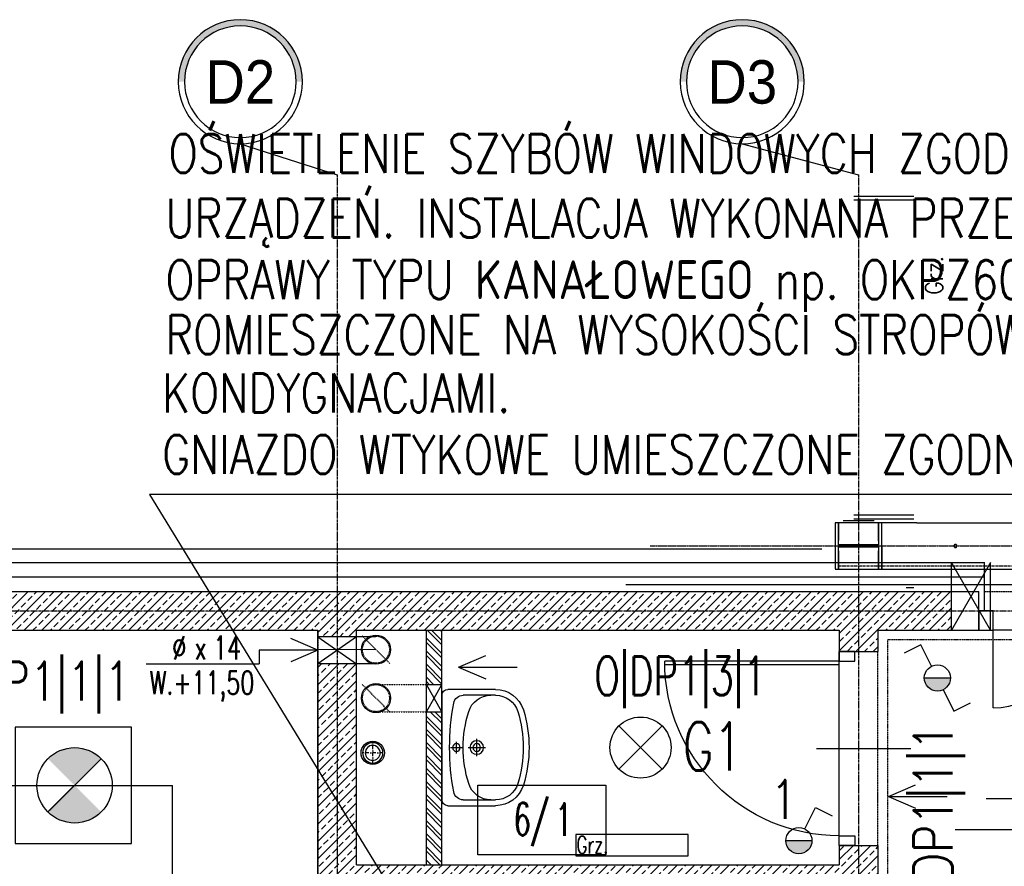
# Model space of a CAD drawing. Header units: inches. Extents: x 788 to 26783, y -4103 to 21.
# Tile 7 of 101: x 1264 to 1772, y -2817 to -2380. Entities that reach past the tile are written whole.
import ezdxf
from ezdxf.enums import TextEntityAlignment as Align

# ---------------------------------------------------------------- set-up
doc = ezdxf.new("R2010")
doc.units = ezdxf.units.IN
doc.header["$MEASUREMENT"] = 0
for name, pattern in [('00-inst$0$DASHDOT', [1, 0.5, -0.25, 0, -0.25]), ('CENTER', [2, 1.25, -0.25, 0.25, -0.25]), ('DASHDOT', [1, 0.5, -0.25, 0, -0.25]), ('DASHED', [0.75, 0.5, -0.25]), ('DASHED2', [0.375, 0.25, -0.125]), ('DIVIDE', [31.75, 12.7, -6.35, 0, -6.35, 0, -6.35])]:
    doc.linetypes.add(name, pattern=pattern)
for name, color, linetype in [('Det-metal', 141, 'Continuous'), ('Drz---drzwi', 5, 'Continuous'), ('E-90', 6, 'Continuous'), ('E35', 6, 'Continuous'), ('Fas-balustrada-widok', 114, 'Continuous'), ('Ins-co', 2, 'Continuous'), ('Ins-went', 141, 'Continuous'), ('Ins-wod', 4, 'Continuous'), ('Mks-piony', 86, 'Continuous'), ('Opis-pom', 6, 'Continuous'), ('Opis-spadki', 61, 'Continuous'), ('Opis_pom_ramka', 6, 'Continuous'), ('Os-osie', 1, 'CENTER'), ('Os-osie glowne', 1, 'CENTER'), ('Os-osie-opis', 2, 'Continuous'), ('Sc-beton', 7, 'Continuous'), ('Sc-beton-hatch', 86, 'Continuous'), ('Sc-cegla pustak-hatch', 8, 'Continuous'), ('Sc-izolacja term-styropian', 151, 'STYROPIAN-KA'), ('Sc-kamien', 31, 'Continuous'), ('Sc-nadproza kon', 5, 'DASHED2'), ('Sc-silikat', 61, 'Continuous'), ('Suf-widok', 8, 'Continuous'), ('W-idok', 8, 'Continuous'), ('W-otwor-strop-nad', 126, 'DASHED2'), ('W-przebicia-ściany', 223, 'Continuous'), ('Wyp-sanitar', 131, 'Continuous')]:
    doc.layers.add(name, color=color, linetype=linetype)
doc.styles.add('dwg_opis duży', font='ARIAL.TTF', dxfattribs={"width": 0.9})
doc.styles.add('KA wymiar', font='romans.shx', dxfattribs={"width": 0.6})
doc.styles.add('ROMANS', font='romans', dxfattribs={"width": 0.85})
doc.linetypes.add('BATTING', pattern='A,0.0001,-0.1,[134,ltypeshp.shx,S=0.1,R=0,X=-0.1,Y=0],-0.2,[134,ltypeshp.shx,S=0.1,R=180,X=0.1,Y=0],-0.1', length=0.4001)
doc.linetypes.add('STYROPIAN-KA', pattern='A,0.0001,-0.1,[135,ltypeshp.shx,S=0.1,R=0,X=-0.1,Y=0],0,[135,ltypeshp.shx,S=0.1,R=180,X=0.1,Y=0],-0.1', length=0.2001)
pattern_1 = [(45, (-49840.571, 59645.477), (-4.49012806, 4.49012806), []), (45, (-49836.081, 59645.477), (-4.49012806, 4.49012806), [3.175, -1.5875])]

# ---------------------------------------------------------------- blocks, each defined once
blk = doc.blocks.new('umywalka_60x45')
at = {"ltscale": 25}
for p, q in [((-27, 0), (27, 0)), ((-30, -27.72), (-30, -3)), ((0, -4.5), (0, -10.5)), ((30, -3), (30, -27.72)), ((3, -7.5), (-3, -7.5)), ((-27, -27.72), (-27, -11.03)), ((0, -13.5), (0, -22.5)), ((27, -11.03), (27, -27.72)), ((4.5, -18), (-4.5, -18))]:
    blk.add_line(p, q, dxfattribs=at)
for centre, radius in [((0, -7.5), 2), ((0, -18), 3.5), ((0, -18), 2)]:
    blk.add_circle(centre, radius, dxfattribs=at)
for centre, radius, start, end in [((27, -3), 3, 0, 90), ((-27, -3), 3, 90, 180), ((0, -129.43), 125.43, 79.4737, 100.5263), ((-22, -11.03), 5, 100.5263, 180), ((22, -11.03), 5, 0, 79.4737), ((-15, -25.28), 12, 107.3129, 180), ((0, -73.4), 62.4, 72.6871, 107.3129), ((15, -25.28), 12, 0, 72.6871), ((-15, -27.72), 15, 180, 252.6871), ((-15, -27.72), 12, 180, 252.6871), ((15, -27.72), 12, 287.3129, 0), ((15, -27.72), 15, 287.3129, 0), ((0, 20.4), 62.4, 252.6871, 287.3129), ((0, 20.4), 65.4, 252.6871, 287.3129)]:
    blk.add_arc(centre, radius, start, end, dxfattribs=at)
blk = doc.blocks.new('_0630_DRZWI_90')
at = {"ltscale": 7}
for p, q in [((5, 8), (5, 98)), ((6.8, 8), (6.8, 97.98))]:
    blk.add_line(p, q, dxfattribs=at)
at = {"ltscale": 25}
for p, q in [((50, 19.7), (50, -28.9)), ((5, 8), (0, 8)), ((0, 8), (5, 8)), ((0, 0), (0, 8)), ((95, 8), (5, 8)), ((5, 8), (5, 0)), ((95, 8), (95, 0)), ((100, 8), (95, 8)), ((100, 0), (100, 8)), ((5, 0), (0, 0)), ((5, 0), (0, 0)), ((95, 0), (100, 0)), ((95, 0), (100, 0))]:
    blk.add_line(p, q, dxfattribs=at)
at = {"ltscale": 7}
blk.add_arc((5, 8), 90, 0, 90, dxfattribs=at)
blk = doc.blocks.new('_opis_osi_liczbowy')
blk.add_hatch(color=256).paths.add_polyline_path([(32, 32), (32, 28.8, -1), (32, -28.8), (32, -32, 1)])
for radius in [32, 28.8]:
    blk.add_circle((32, 0), radius)
at = {"style": 'dwg_opis duży', "width": 0.9}
blk.add_attdef('AXNAMEH', text='', height=22.4, rotation=90, dxfattribs=at).set_placement((32, 0), align=Align.MIDDLE_CENTER)
blk = doc.blocks.new('_STRZAŁKA_WENT')
for q in [(-6.02, -14.01), (0, -30.24), (6.02, -14.01)]:
    blk.add_line((0, 0), q)
blk = doc.blocks.new('_DKGJHF')
at = {"ltscale": 7}
for p, q in [((-21.08, -77), (35.92, -77)), ((-5, -145.5), (-104.98, -145.5)), ((-5, -147.5), (-105, -147.5))]:
    blk.add_line(p, q, dxfattribs=at)
for points in [[(5, -7.5), (5, 0), (-5, 0), (-5, -7.5)], [(5, -155), (5, -147.5), (-5, -147.5), (-5, -155)]]:
    blk.add_lwpolyline(points, close=True, dxfattribs=at)
for points in [[(-45, -7.5), (-5, -7.5)], [(-5, -147.5), (-5, -7.5)]]:
    blk.add_lwpolyline(points, dxfattribs=at)
for centre, radius, start, end in [((-5, -7.5), 40, 180, 270), ((-5, -147.5), 100, 90, 180)]:
    blk.add_arc(centre, radius, start, end)
blk = doc.blocks.new('ozn_opis-schodów1-rzut')
at = {"style": 'ROMANS', "width": 0.7}
blk.add_text('x', height=12, dxfattribs=at).set_placement((-3.32, 3))
at = {"ltscale": 25, "style": 'ROMANS', "width": 0.7}
blk.add_attdef('Ilość', text='', height=12, dxfattribs=at).set_placement((-7.75, 3), align=Align.RIGHT)
blk.add_attdef('Wysokość', (6.22, 3), '', height=12, dxfattribs=at)
blk.add_attdef('Długość', text='', height=12, dxfattribs=at).set_placement((0.41, -15), align=Align.CENTER)
blk = doc.blocks.new('_opis_pom_metka')
at = {"layer": 'Opis_pom_ramka'}
blk.add_lwpolyline([(-33.13, 0), (32.87, 0), (32.87, -36), (-33.13, -36)], close=True, dxfattribs=at)
at = {"style": 'KA wymiar', "width": 0.6}
blk.add_attdef('KO/', text='', height=16.8, dxfattribs=at).set_placement((3.45, -25.87), align=Align.RIGHT)
blk.add_attdef('NR', (3.8, -26.16), '', height=16.8, dxfattribs=at)
blk = doc.blocks.new('ks110')
at = {"layer": 'Mks-piony', "color": 8, "linetype": '00-inst$0$DASHDOT', "ltscale": 5}
for p, q in [((661.74, 3062.23), (661.74, 3077.23)), ((654.24, 3069.73), (669.24, 3069.73))]:
    blk.add_line(p, q, dxfattribs=at)
at = {"layer": 'Mks-piony', "color": 8}
blk.add_circle((661.74, 3069.73), 7.5, dxfattribs=at)
at = {"layer": 'Mks-piony'}
blk.add_circle((661.74, 3069.73), 5.5, dxfattribs=at)
blk = doc.blocks.new('opr_kas')
at = {"layer": 'E35', "linetype": 'Continuous', "ltscale": 0.3}
blk.add_lwpolyline([(-30, -30), (30, -30), (30, 30), (-30, 30)], close=True, dxfattribs=at)

msp = doc.modelspace()

# ---------------------------------------------------------------- hatches: boundary and pattern name
at = {"layer": 'E35'}
for points in [[(1744.41, -2719.63), (1730.91, -2719.63, 1)], [(1659.45, -2803.59, 1), (1672.95, -2803.59)]]:
    msp.add_hatch(color=256, dxfattribs=at).paths.add_polyline_path(points)
h = msp.add_hatch(color=256, dxfattribs=at)
edge = h.paths.add_edge_path()
edge.add_line((1292.47, -2775.03), (1306.22, -2761.29))
edge.add_ellipse((1292.47, -2775.03), major_axis=(13.75, 13.75), ratio=1, start_angle=360, end_angle=450)
edge.add_line((1278.72, -2761.29), (1292.47, -2775.03))
edge = h.paths.add_edge_path()
edge.add_line((1306.22, -2788.78), (1292.47, -2775.03))
edge.add_line((1292.47, -2775.03), (1278.72, -2788.78))
edge.add_ellipse((1292.47, -2775.03), major_axis=(-13.75, 13.75), ratio=1, start_angle=90, end_angle=180)
at = {"layer": 'Sc-beton-hatch'}
h = msp.add_hatch(dxfattribs=at)
h.set_pattern_fill('ANSI33', color=256, style=0)
h.set_pattern_definition(pattern_1)
h.paths.add_polyline_path([(1427.98, -2685.03), (1154.98, -2685.03), (1154.98, -2695.03), (1417.98, -2695.03), (1417.98, -2698.35), (1427.98, -2698.35)])
h.paths.add_polyline_path([(1427.98, -2675.03), (1154.98, -2675.03), (1154.98, -2685.03), (1427.98, -2685.03)])
h.paths.add_polyline_path([(1450.08, -2685.03), (1427.98, -2685.03), (1427.98, -2698.35), (1437.98, -2698.35), (1437.98, -2695.03), (1449.03, -2695.03)])
h.paths.add_polyline_path([(1451.13, -2675.03), (1427.98, -2675.03), (1427.98, -2685.03), (1450.08, -2685.03)])
h.paths.add_polyline_path([(1451.4, -2685.03), (1450.08, -2685.03), (1449.03, -2695.03), (1450.64, -2695.03)])
h.paths.add_polyline_path([(1452.16, -2675.03), (1451.13, -2675.03), (1450.08, -2685.03), (1451.4, -2685.03)])
h = msp.add_hatch(dxfattribs=at)
h.set_pattern_fill('ANSI33', color=256, style=0)
h.set_pattern_definition(pattern_1)
h.paths.add_polyline_path([(1451.4, -2685.03), (1450.64, -2695.03), (1592.38, -2695.03), (1592.38, -2685.03)])
h.paths.add_polyline_path([(1452.16, -2675.03), (1451.4, -2685.03), (1592.38, -2685.03), (1592.38, -2675.03)])
h.paths.add_polyline_path([(1592.38, -2675.03), (1592.38, -2685.03), (1696.98, -2685.03), (1696.98, -2675.03)])
h.paths.add_polyline_path([(1592.38, -2685.03), (1592.38, -2695.03), (1686.98, -2695.03), (1686.98, -2706.03), (1694.98, -2706.03), (1696.98, -2706.03), (1696.98, -2685.03)])
h.paths.add_polyline_path([(1706.98, -2695.03), (1744.98, -2695.03), (1744.98, -2685.03), (1696.98, -2685.03), (1696.98, -2706.03), (1706.98, -2706.03)])
h.paths.add_polyline_path([(1744.98, -2685.03), (1744.98, -2675.03), (1696.98, -2675.03), (1696.98, -2685.03)])
h = msp.add_hatch(dxfattribs=at)
h.set_pattern_fill('ANSI33', color=256, style=0)
h.set_pattern_definition(pattern_1)
h.paths.add_polyline_path([(1427.98, -2750.95), (1437.98, -2754.95), (1437.98, -2712.35), (1427.98, -2712.35)])
h.paths.add_polyline_path([(1427.98, -2712.35), (1417.98, -2712.35), (1417.98, -2746.95), (1427.98, -2750.95)])
h.paths.add_polyline_path([(1427.98, -2750.95), (1417.98, -2746.95), (1417.98, -2826.03), (1427.98, -2826.03)])
h.paths.add_polyline_path([(1427.98, -2826.03), (1696.98, -2826.03), (1696.98, -2806.03), (1686.98, -2806.03), (1686.98, -2816.03), (1437.98, -2816.03), (1437.98, -2754.95), (1427.98, -2750.95)])
h.paths.add_polyline_path([(1706.98, -2806.03), (1696.98, -2806.03), (1696.98, -2826.03), (1706.98, -2826.03)])
h.paths.add_polyline_path([(1607.69, -2834.49), (1607.69, -2817.57), (1624.94, -2817.57), (1624.94, -2834.49)], flags=9)
at = {"layer": 'Sc-cegla pustak-hatch'}
h = msp.add_hatch(dxfattribs=at)
h.set_pattern_fill('ANSI32', color=256, scale=0.5, angle=90, style=0)
h.set_pattern_definition([(135, (-49840.5713, 59645.477), (-3.36759605, -3.36759605), []), (135, (-49840.5713, 59647.722), (-3.36759605, -3.36759605), [])])
h.paths.add_polyline_path([(1473.98, -2723.03), (1481.98, -2723.03), (1481.98, -2695.03), (1473.98, -2695.03)])
h.paths.add_polyline_path([(1473.98, -2816.03), (1481.98, -2816.03), (1481.98, -2737.03), (1473.98, -2737.03)])
h.paths.add_polyline_path([(1472.8, -2789.08), (1483.15, -2789.08), (1483.15, -2806.33), (1472.8, -2806.33)], flags=9)

# ---------------------------------------------------------------- linework, layer by layer
at = {"layer": 'Det-metal', "linetype": 'DASHED', "ltscale": 0.5}
for p, q in [((1686.68, -2639.53), (1684.98, -2639.53)), ((1684.98, -2639.53), (1684.98, -2663.53)), ((1686.68, -2639.53), (1686.68, -2648.93)), ((1707.28, -2639.53), (1686.68, -2639.53)), ((1686.68, -2651.03), (1686.68, -2639.53)), ((1704.98, -2638.53), (1688.98, -2638.53)), ((1707.28, -2648.93), (1707.28, -2639.53)), ((1707.28, -2639.53), (1707.28, -2651.03)), ((1708.98, -2639.53), (1707.28, -2639.53)), ((1708.98, -2651.03), (1708.98, -2639.53)), ((1726.98, -2639.53), (1708.98, -2639.53)), ((1708.98, -2663.53), (1708.98, -2639.53)), ((1726.98, -2639.53), (1946.98, -2639.53)), ((1707.28, -2651.03), (1686.68, -2651.03)), ((1686.68, -2651.03), (1688.78, -2651.03)), ((1686.68, -2652.03), (1707.28, -2652.03)), ((1686.68, -2663.53), (1686.68, -2652.03)), ((1688.78, -2652.03), (1686.68, -2652.03)), ((1688.78, -2651.03), (1705.18, -2651.03)), ((1705.18, -2652.03), (1688.78, -2652.03)), ((1705.18, -2651.03), (1707.28, -2651.03)), ((1707.28, -2652.03), (1705.18, -2652.03)), ((1707.28, -2652.03), (1707.28, -2663.53)), ((1708.98, -2652.03), (1708.98, -2651.03)), ((1708.98, -2652.03), (1708.98, -2663.53)), ((1746.2, -2651.35), (1746.18, -2651.53)), ((1746.18, -2651.53), (1746.2, -2651.71)), ((1746.26, -2651.18), (1746.2, -2651.35)), ((1746.2, -2651.71), (1746.26, -2651.88)), ((1746.35, -2651.03), (1746.26, -2651.18)), ((1746.26, -2651.88), (1746.35, -2652.03)), ((1746.48, -2650.91), (1746.35, -2651.03)), ((1746.35, -2652.03), (1746.48, -2652.16)), ((1746.63, -2650.81), (1746.48, -2650.91)), ((1746.8, -2650.75), (1746.63, -2650.81)), ((1746.98, -2650.73), (1746.8, -2650.75)), ((1747.15, -2650.75), (1746.98, -2650.73)), ((1747.32, -2650.81), (1747.15, -2650.75)), ((1747.47, -2650.91), (1747.32, -2650.81)), ((1747.6, -2651.03), (1747.47, -2650.91)), ((1747.47, -2652.16), (1747.6, -2652.03)), ((1747.7, -2651.18), (1747.6, -2651.03)), ((1747.6, -2652.03), (1747.7, -2651.88)), ((1747.76, -2651.35), (1747.7, -2651.18)), ((1747.7, -2651.88), (1747.76, -2651.71)), ((1747.78, -2651.53), (1747.76, -2651.35)), ((1747.76, -2651.71), (1747.78, -2651.53)), ((1686.68, -2654.13), (1686.68, -2663.53)), ((1707.28, -2663.53), (1707.28, -2654.13)), ((1746.48, -2652.16), (1746.63, -2652.25)), ((1746.63, -2652.25), (1746.8, -2652.31)), ((1746.8, -2652.31), (1746.98, -2652.33)), ((1746.98, -2652.33), (1747.15, -2652.31)), ((1747.15, -2652.31), (1747.32, -2652.25)), ((1747.32, -2652.25), (1747.47, -2652.16)), ((1684.98, -2663.53), (1686.68, -2663.53)), ((1686.68, -2663.53), (1707.28, -2663.53)), ((1707.28, -2663.53), (1708.98, -2663.53)), ((1708.98, -2663.53), (1726.98, -2663.53)), ((1726.98, -2663.53), (1946.98, -2663.53))]:
    msp.add_line(p, q, dxfattribs=at)
msp.add_lwpolyline([(2024.98, -2671.53), (1576.98, -2671.53)], dxfattribs=at)
at = {"layer": 'E35'}
for p, q in [((1929.6, -2624.98), (1331.18, -2624.98)), ((1331.18, -2624.98), (1504.23, -2907.77)), ((1729.11, -2702.56), (1720.57, -2706.84)), ((1734.64, -2713.6), (1729.11, -2702.56)), ((1730.91, -2719.63), (1744.41, -2719.63)), ((1740.68, -2725.67), (1746.21, -2736.71)), ((1746.21, -2736.71), (1754.74, -2732.43)), ((1573.34, -2744.39), (1595.61, -2766.67)), ((1573.34, -2766.67), (1595.61, -2744.39)), ((1278.72, -2788.78), (1306.22, -2761.29)), ((1669.22, -2797.55), (1674.75, -2786.51)), ((1674.75, -2786.51), (1683.28, -2790.79)), ((1672.95, -2803.59), (1659.45, -2803.59))]:
    msp.add_line(p, q, dxfattribs=at)
at = {"layer": 'E35', "linetype": 'Continuous', "ltscale": 0.3}
msp.add_line((1279.51, -2787.99), (1305.43, -2762.07), dxfattribs=at)
at = {"layer": 'E35'}
for centre, radius in [((1737.66, -2719.63), 6.75), ((1584.48, -2755.53), 15.75), ((1292.47, -2775.03), 19.44), ((1666.2, -2803.59), 6.75)]:
    msp.add_circle(centre, radius, dxfattribs=at)
at = {"layer": 'Fas-balustrada-widok'}
for points in [[(1694.48, -2471.03), (1725.48, -2471.03)], [(1694.48, -2473.03), (1725.48, -2473.03)], [(1694.48, -2635.53), (1725.48, -2635.53)], [(1694.48, -2637.53), (1725.48, -2637.53)], [(1725.48, -2673.2), (1721.48, -2673.2)]]:
    msp.add_lwpolyline(points, dxfattribs=at)
at = {"layer": 'Ins-co'}
msp.add_lwpolyline([(1551.12, -2800.42), (1551.12, -2811.42), (1609.12, -2811.42), (1609.12, -2800.42)], close=True, dxfattribs=at)
at = {"layer": 'Ins-went', "linetype": 'DASHED'}
for p, q in [((1455.05, -2712.1), (1440.91, -2697.96)), ((1455.05, -2737.1), (1440.91, -2722.96))]:
    msp.add_line(p, q, dxfattribs=at)
for centre in [(1447.98, -2705.03), (1447.98, -2730.03)]:
    msp.add_circle(centre, 7, dxfattribs=at)
at = {"layer": 'Ins-wod', "linetype": 'DASHED', "ltscale": 0.5}
for p, q in [((2003.68, -2782.03), (1762.84, -2782.03)), ((1986.18, -2798.03), (1746.84, -2798.03))]:
    msp.add_line(p, q, dxfattribs=at)
at = {"layer": 'Opis-spadki'}
for points in [[(1177.98, -2775.03), (1342.98, -2775.03)], [(1342.98, -3155.03), (1342.98, -2775.03)]]:
    msp.add_lwpolyline(points, dxfattribs=at)
at = {"layer": 'Os-osie', "ltscale": 0.5}
msp.add_line((1589.41, -2651.53), (2084.54, -2651.53), dxfattribs=at)
at = {"layer": 'Os-osie glowne'}
for points in [[(1427.98, -2460.03), (1427.98, -4022.92)], [(1696.98, -2460.03), (1696.98, -4022.92)], [(867.98, -2685.03), (3562.53, -2685.03)]]:
    msp.add_lwpolyline(points, dxfattribs=at)
at = {"layer": 'Os-osie-opis'}
for points in [[(1377.98, -2444.03), (1427.98, -2460.03)], [(1636.98, -2444.03), (1696.98, -2460.03)]]:
    msp.add_lwpolyline(points, dxfattribs=at)
at = {"layer": 'Sc-beton'}
msp.add_line((1082.98, -2675.03), (1758.98, -2675.03), dxfattribs=at)
for points in [[(1758.98, -2695.03), (1758.98, -2675.03)], [(1102.98, -3195.03), (1102.98, -2695.03), (1417.98, -2695.03)], [(1417.98, -3180.03), (1417.98, -2695.03)], [(1437.98, -2695.03), (1686.98, -2695.03)], [(1437.98, -2816.03), (1437.98, -2695.03)], [(1686.98, -2695.03), (1686.98, -2706.03)], [(1706.98, -2695.03), (1758.98, -2695.03)], [(1706.98, -2695.03), (1706.98, -2706.03)], [(1686.98, -2706.03), (1706.98, -2706.03)], [(1686.98, -2806.03), (1686.98, -2816.03)], [(1686.98, -2806.03), (1706.98, -2806.03)], [(1706.98, -2806.03), (1706.98, -3170.03)], [(1437.98, -2816.03), (1686.98, -2816.03)]]:
    msp.add_lwpolyline(points, dxfattribs=at)
at = {"layer": 'Sc-izolacja term-styropian', "linetype": 'ByBlock'}
msp.add_line((1067.98, -2660.03), (1761.98, -2660.03), dxfattribs=at)
at = {"layer": 'Sc-izolacja term-styropian', "linetype": 'BATTING', "ltscale": 0.35}
msp.add_line((1075.48, -2667.53), (1761.98, -2667.53), dxfattribs=at)
at = {"layer": 'Sc-izolacja term-styropian', "linetype": 'ByBlock'}
msp.add_lwpolyline([(1761.98, -2685.03), (1761.98, -2660.03)], dxfattribs=at)
at = {"layer": 'Sc-kamien'}
msp.add_line((1060.98, -2653.03), (1677.98, -2653.03), dxfattribs=at)
at = {"layer": 'Sc-nadproza kon', "linetype": 'DASHDOT', "ltscale": 0.5}
for points in [[(1761.98, -2675.03), (1913.98, -2675.03)], [(1706.98, -2806.03), (1706.98, -2706.03)]]:
    msp.add_lwpolyline(points, dxfattribs=at)
at = {"layer": 'Sc-silikat'}
for points in [[(1473.98, -2816.03), (1473.98, -2695.03)], [(1481.98, -2816.03), (1481.98, -2695.03)]]:
    msp.add_lwpolyline(points, dxfattribs=at)
at = {"layer": 'Suf-widok', "linetype": 'DIVIDE', "ltscale": 0.02}
msp.add_lwpolyline([(1711.98, -2700.03), (1711.98, -3055.03), (1738.98, -3055.03), (1738.98, -3175.03), (1442.98, -3175.03), (1442.98, -3370.03), (1372.98, -3370.03), (1372.98, -3516.03), (1961.98, -3516.03), (1961.98, -2700.03)], close=True, dxfattribs=at)
at = {"layer": 'W-idok', "linetype": 'DASHED'}
msp.add_lwpolyline([(1686.98, -2661.72), (1986.98, -2661.72)], dxfattribs=at)
at = {"layer": 'W-otwor-strop-nad', "linetype": 'DASHDOT', "ltscale": 0.5}
msp.add_lwpolyline([(1102.98, -2695.03), (1417.98, -2695.03), (1417.98, -3345.03), (1102.98, -3345.03)], close=True, dxfattribs=at)
at = {"layer": 'W-otwor-strop-nad', "linetype": 'Continuous'}
for centre in [(1447.98, -2705.03), (1447.98, -2730.03)]:
    msp.add_circle(centre, 7.5, dxfattribs=at)
at = {"layer": 'W-otwor-strop-nad', "linetype": 'Continuous', "ltscale": 0.5}
msp.add_circle((1446.29, -2758.28), 6, dxfattribs=at)
at = {"layer": 'W-przebicia-ściany'}
for points in [[(1744.98, -2695.03), (1744.98, -2660.03)], [(1764.98, -2695.03), (1744.98, -2660.03)], [(1764.98, -2660.03), (1744.98, -2695.03)], [(1764.98, -2695.03), (1764.98, -2660.03)], [(1447.98, -2698.35), (1417.98, -2698.35)], [(1417.98, -2698.35), (1437.98, -2712.35)], [(1437.98, -2698.35), (1417.98, -2712.35)], [(1447.98, -2705.03), (1387.74, -2705.35), (1387.74, -2712.34)], [(1329.47, -2712.34), (1387.74, -2712.34)], [(1447.98, -2712.35), (1417.98, -2712.35)], [(1473.98, -2723.03), (1481.98, -2723.03)], [(1481.98, -2737.03), (1473.98, -2723.03)], [(1473.98, -2737.03), (1481.98, -2723.03)], [(1473.98, -2737.03), (1481.98, -2737.03)]]:
    msp.add_lwpolyline(points, dxfattribs=at)
at = {"layer": 'W-przebicia-ściany', "linetype": 'DASHED', "ltscale": 0.2}
for points in [[(1447.98, -2723.03), (1473.98, -2723.03)], [(1447.98, -2737.03), (1473.98, -2737.03)]]:
    msp.add_lwpolyline(points, dxfattribs=at)

# ---------------------------------------------------------------- block references
at = {"layer": 'Drz---drzwi', "rotation": 90}
msp.add_blockref('_DKGJHF', (1758.98, -2690.03), dxfattribs=at)
at = {"layer": 'Drz---drzwi', "xscale": -1, "rotation": 90}
msp.add_blockref('_0630_DRZWI_90', (1694.98, -2706.03), dxfattribs=at)
at = {"layer": 'E35'}
msp.add_blockref('opr_kas', (1291.75, -2775.03), dxfattribs=at)
at = {"layer": 'Ins-went', "xscale": -1}
for p, rotation in [((1417.98, -2705.35), 270), ((1712.41, -2780.71), 90)]:
    msp.add_blockref('_STRZAŁKA_WENT', p, dxfattribs=dict(at, rotation=rotation))
at = {"layer": 'Ins-went', "rotation": 90}
msp.add_blockref('_STRZAŁKA_WENT', (1490.58, -2714.15), dxfattribs=at)
at = {"layer": 'Mks-piony', "xscale": -0.6999999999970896, "yscale": 0.6999999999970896, "zscale": 0.7}
msp.add_blockref('ks110', (1909.51, -4907.09), dxfattribs=at)
at = {"layer": 'Opis-pom'}
ref = msp.add_blockref('_opis_pom_metka', (1533.74, -2774.96), dxfattribs=at)
ref.add_attrib('KO/', '6/', dxfattribs={"layer": '0', "height": 16.8, "style": 'KA wymiar', "width": 0.6}).set_placement((1537.27, -2800.83), align=Align.RIGHT)
ref.add_attrib('NR', '1', (1540.5, -2801.13), dxfattribs={"layer": '0', "height": 16.8, "style": 'KA wymiar', "width": 0.6})
at = {"layer": 'Os-osie-opis'}
ref = msp.add_blockref('_opis_osi_liczbowy', (1377.98, -2444.03), dxfattribs=dict(at, xscale=-1, rotation=270))
ref.add_attrib('AXNAMEH', 'D2', dxfattribs={"layer": '0', "height": 22.4, "style": 'dwg_opis duży', "width": 0.9}).set_placement((1377.98, -2412.14), align=Align.MIDDLE_CENTER)
ref = msp.add_blockref('_opis_osi_liczbowy', (1636.98, -2444.03), dxfattribs=dict(at, xscale=-1, rotation=270))
ref.add_attrib('AXNAMEH', 'D3', dxfattribs={"layer": '0', "height": 22.4, "style": 'dwg_opis duży', "width": 0.9}).set_placement((1636.98, -2412.14), align=Align.MIDDLE_CENTER)
at = {"layer": 'W-przebicia-ściany'}
msp.add_blockref('ozn_opis-schodów1-rzut', (1357.8, -2713.05), dxfattribs=at).add_auto_attribs({'Ilość': '%%C', 'Wysokość': '14', 'Długość': 'W.+11,50'})
at = {"layer": 'Wyp-sanitar', "xscale": -1, "rotation": 90}
msp.add_blockref('umywalka_60x45', (1481.98, -2755.53), dxfattribs=at)

# ---------------------------------------------------------------- texts
at = {"layer": 'E-90', "style": 'ROMANS'}
for s, rotation, width, p in [('O|DP1|1|1', 0, 0.8, (1270.74, -2722.74)), ('O|DP1|3|1', 360, 0.7, (1605.04, -2720.02)), ('O|DP1|1|1', 90, 0.8, (1736.83, -2794.12)), ('1', 360, 0.8, (1658.42, -2782.31))]:
    msp.add_text(s, height=20, rotation=rotation, dxfattribs=dict(at, width=width)).set_placement(p, align=Align.MIDDLE)
at = {"layer": 'E35', "style": 'ROMANS', "width": 0.8}
for s, p in [('OŚWIETLENIE SZYBÓW WINDOWYCH ZGODNIE Z D.T.R.', (1340.98, -2459.03)), ('URZĄDZEŃ. INSTALACJA WYKONANA PRZEWODEM YDYżo3x2,5.', (1339.31, -2492.43)), ('OPRAWY TYPU KANAŁOWEGO np. OKPZ60 60W', (1339.31, -2524.15)), ('ROMIESZCZONE NA WYSOKOŚCI STROPÓW POMIĘDZY', (1339.31, -2552.54)), ('KONDYGNACJAMI.', (1337.64, -2582.6)), ('GNIAZDO WTYKOWE UMIESZCZONE ZGODNIE Z D.T.R DŹWIGU.', (1337.64, -2614.32))]:
    msp.add_text(s, height=20, dxfattribs=at).set_placement(p)
at = {"layer": 'E35', "style": 'ROMANS', "width": 0.7}
msp.add_text('G1', height=25, dxfattribs=at).set_placement((1621.69, -2754.96), align=Align.MIDDLE)
at = {"layer": 'Ins-co', "style": 'ROMANS', "width": 0.7}
msp.add_text('Grz.', height=9, dxfattribs=at).set_placement((1551.41, -2810.24, 0))
at = {"layer": 'Ins-co', "insert": (1731.44, -2501.94), "char_height": 9, "width": 203.7615, "attachment_point": 3, "rotation": 90, "style": 'ROMANS'}
msp.add_mtext('Grz.', dxfattribs=at)

doc.saveas('drawing.dxf')
